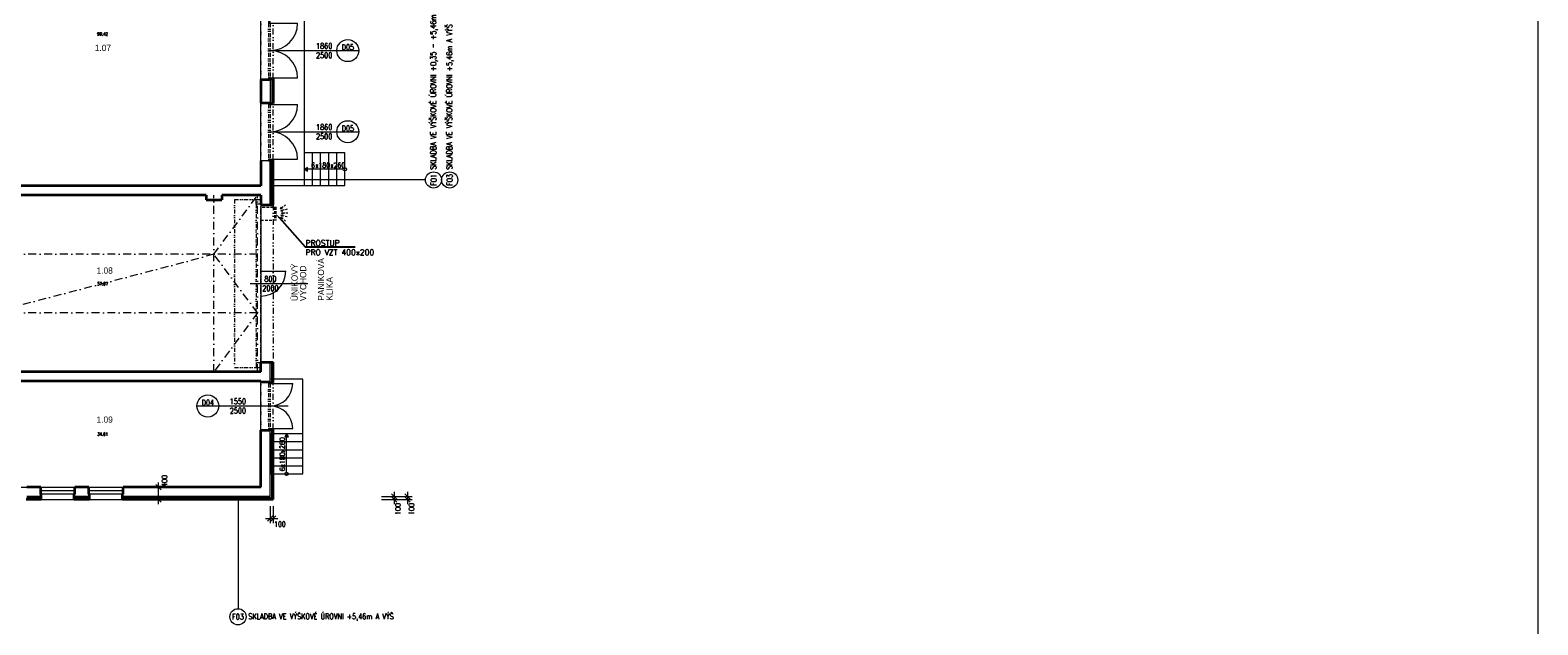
# Model space of a CAD drawing. Header units: millimetres. Extents: x -485339 to 350584, y -2181201 to -313328.
# Tile 58 of 115: x -67443 to -18968, y -1064608 to -1045492. Entities that reach past the tile are written whole.
import ezdxf
from ezdxf import colors
from ezdxf.entities.mleader import LeaderData, LeaderLine
from ezdxf.enums import TextEntityAlignment as Align
from ezdxf.math import Vec2, Vec3

# ---------------------------------------------------------------- set-up
doc = ezdxf.new("R2010")
doc.units = ezdxf.units.MM
doc.header["$LTSCALE"] = 10
for name, pattern in [('DASHDOT', [25.4, 12.7, -6.35, 0, -6.35]), ('DASHED', [19.05, 12.7, -6.35]), ('DĚLICÍ2', [15.875, 6.35, -3.175, 0, -3.175, 0, -3.175])]:
    doc.linetypes.add(name, pattern=pattern)
doc.layers.get('Defpoints').update_dxf_attribs({"color": 201})
for name, color, linetype, lineweight in [('1VZT', 150, 'DASHED', 18), ('N_dveře', 10, 'Continuous', 18), ('N_kóty', 10, 'Continuous', 18), ('N_popis', 10, 'Continuous', 18), ('N_popis_otvory', 10, 'Continuous', 18), ('N_čáry_nad', 10, 'DĚLICÍ2', 18), ('N_čáry_obrys', 10, 'Continuous', 35), ('N_čáry_obv.plášt', 212, 'Continuous', 18), ('N_čáry_plné', 10, 'Continuous', 18), ('PBŘ', 160, 'Continuous', 18), ('St__otvory_dveře', 40, 'Continuous', 18), ('St_otvory_okna', 40, 'Continuous', 18), ('St_plocha_místnosti', 250, 'Continuous', 18), ('St_popis', 250, 'Continuous', 18), ('St_čáry_nad', 250, 'DĚLICÍ2', 18), ('St_čáry_obrys', 5, 'Continuous', 35), ('St_čáry_osy', 250, 'DASHDOT', 18), ('St_čáry_plné', 250, 'Continuous', 18)]:
    doc.layers.add(name, color=color, linetype=linetype, lineweight=lineweight)
doc.layers.add('St_plocha_místn', color=140, linetype='Continuous', lineweight=18, plot=False)
doc.styles.add('Andy', font='txt')
doc.styles.get("Standard").update_dxf_attribs({"font": 'simplex.shx', "width": 0.8})
doc.linetypes.add('IZOLACE', pattern='A,0.0001,-0.1,[134,ltypeshp.shx,S=0.1,R=0,X=-0.1,Y=0],-0.2,[134,ltypeshp.shx,S=0.1,R=180,X=0.1,Y=0],-0.1', length=0.4001)
doc.dimstyles.new('stavebníM100', dxfattribs={"dimtxt": 165, "dimasz": 170, "dimexe": 150, "dimexo": 100, "dimgap": 30, "dimtad": 1, "dimdec": 0, "dimtxsty": 'Standard', "dimblk": 'OBLIQUE', "dimcen": -2.5, "dimdle": 150, "dimclrd": 256, "dimclre": 256, "dimclrt": 256, "dimadec": 4, "dimazin": 0, "dimtfac": 1, "dimtdec": 0, "dimtmove": 2, "dimatfit": 3, "dimldrblk": 'OBLIQUE', "dimfxl": 400, "dimfxlon": 1, "dimlwd": -1, "dimlwe": -1, "dimarcsym": 0})

# ---------------------------------------------------------------- blocks, each defined once
blk = doc.blocks.new('G$C2AB4A250')
at = {"layer": 'St__otvory_dveře', "color": 0, "ltscale": 2}
for points in [[(0, 0), (50, 0), (50, 50), (0, 50)], [(1810, 0), (1860, 0), (1860, 50), (1810, 50)]]:
    blk.add_lwpolyline(points, close=True, dxfattribs=at)
at = {"layer": 'St__otvory_dveře', "color": 0, "linetype": 'DĚLICÍ2', "ltscale": 2}
for points in [[(1810, 50), (50, 50)], [(1810, 0), (50, 0)]]:
    blk.add_lwpolyline(points, dxfattribs=at)
at = {"layer": 'St__otvory_dveře', "color": 0, "ltscale": 2}
for points in [[(50, 0), (50, -880)], [(1810, 0), (1810, -880)]]:
    blk.add_lwpolyline(points, dxfattribs=at)
for centre, start, end in [((50, 0), 270, 0), ((1810, 0), 180, 270)]:
    blk.add_arc(centre, 880, start, end, dxfattribs=at)
blk = doc.blocks.new('G$CB83B120F')
at = {"layer": 'St__otvory_dveře', "color": 0, "ltscale": 2}
for points in [[(0, 0), (50, 0), (50, 50), (0, 50)], [(1500, 0), (1550, 0), (1550, 50), (1500, 50)]]:
    blk.add_lwpolyline(points, close=True, dxfattribs=at)
at = {"layer": 'St__otvory_dveře', "color": 0, "linetype": 'DĚLICÍ2', "ltscale": 2}
for points in [[(1500, 50), (50, 50)], [(1500, 0), (50, 0)]]:
    blk.add_lwpolyline(points, dxfattribs=at)
at = {"layer": 'St__otvory_dveře', "color": 0, "ltscale": 2}
for points in [[(50, 0), (50, -725)], [(1500, 0), (1500, -725)]]:
    blk.add_lwpolyline(points, dxfattribs=at)
for centre, start, end in [((50, 0), 270, 0), ((1500, 0), 180, 270)]:
    blk.add_arc(centre, 725, start, end, dxfattribs=at)
blk = doc.blocks.new('_OBLIQUE')
at = {"color": 0, "linetype": 'ByBlock'}
blk.add_line((-0.5, -0.5), (0.5, 0.5), dxfattribs=at)
blk = doc.blocks.new('*D1340')
at = {"layer": 'Defpoints', "color": 0, "transparency": 16777216}
for p in [(-70205, -1060178), (-70205, -1060578), (-63314, -1060178)]:
    blk.add_point(p, dxfattribs=at)
at = {"layer": 'St_čáry_plné', "ltscale": 2, "transparency": 16777216}
for p, q in [((-63314, -1060728), (-63314, -1060028)), ((-63714, -1060178), (-63164, -1060178)), ((-63714, -1060578), (-63164, -1060578))]:
    blk.add_line(p, q, dxfattribs=at)
at = {"layer": 'St_čáry_plné', "linetype": 'ByBlock', "transparency": 16777216, "xscale": 170, "yscale": 170, "zscale": 170}
for p, rotation in [((-63314, -1060178), 90), ((-63314, -1060578), 270)]:
    blk.add_blockref('_OBLIQUE', p, dxfattribs=dict(at, rotation=rotation))
at = {"layer": 'St_čáry_plné', "transparency": 16777216, "insert": (-63126, -1059984), "char_height": 165, "attachment_point": 5, "rotation": 90}
blk.add_mtext('400', dxfattribs=at)
blk = doc.blocks.new('G$C058794BC')
at = {"layer": 'N_dveře', "linetype": 'DĚLICÍ2', "ltscale": 2}
for points in [[(-850, 2700), (-850, -2700)], [(-850, 2700), (-150, 2700)], [(-150, 2550), (-150, -2550)], [(0, -2550), (0, 2550)], [(-850, -2700), (-150, -2700)]]:
    blk.add_lwpolyline(points, dxfattribs=at)
at = {"layer": 'N_dveře'}
blk.add_lwpolyline([(0, 2550), (-150, 2550), (-150, 2700), (0, 2700)], close=True, dxfattribs=at)
at = {"layer": 'N_dveře', "linetype": 'DĚLICÍ2', "ltscale": 2}
blk.add_lwpolyline([(0, -2550), (-150, -2550), (-150, -2700), (0, -2700)], close=True, dxfattribs=at)
blk = doc.blocks.new('*D2359')
at = {"layer": 'Defpoints', "color": 0, "transparency": 16777216}
for p in [(-59725, -1060478), (-59625, -1060565), (-59625, -1061193)]:
    blk.add_point(p, dxfattribs=at)
at = {"layer": 'N_kóty', "transparency": 16777216}
for p, q in [((-59725, -1060793), (-59725, -1061343)), ((-59625, -1060793), (-59625, -1061343)), ((-59875, -1061193), (-59475, -1061193))]:
    blk.add_line(p, q, dxfattribs=at)
at = {"layer": 'N_kóty', "linetype": 'ByBlock', "transparency": 16777216, "xscale": 170, "yscale": 170, "zscale": 170, "rotation": 180}
blk.add_blockref('_OBLIQUE', (-59725, -1061193), dxfattribs=at)
at = {"layer": 'N_kóty', "linetype": 'ByBlock', "transparency": 16777216, "xscale": 170, "yscale": 170, "zscale": 170}
blk.add_blockref('_OBLIQUE', (-59625, -1061193), dxfattribs=at)
at = {"layer": 'N_kóty', "transparency": 16777216, "insert": (-59414, -1061370), "char_height": 165, "attachment_point": 5}
blk.add_mtext('100', dxfattribs=at)
blk = doc.blocks.new('*D2363')
at = {"layer": 'Defpoints', "color": 0, "transparency": 16777216}
for p in [(-59725, -1060478), (-59725, -1060578), (-55744, -1060578)]:
    blk.add_point(p, dxfattribs=at)
at = {"layer": 'N_kóty', "transparency": 16777216}
for p, q in [((-56144, -1060478), (-55594, -1060478)), ((-56144, -1060578), (-55594, -1060578)), ((-55744, -1060328), (-55744, -1060728))]:
    blk.add_line(p, q, dxfattribs=at)
at = {"layer": 'N_kóty', "linetype": 'ByBlock', "transparency": 16777216, "xscale": 170, "yscale": 170, "zscale": 170}
for p, rotation in [((-55744, -1060478), 90), ((-55744, -1060578), 270)]:
    blk.add_blockref('_OBLIQUE', p, dxfattribs=dict(at, rotation=rotation))
at = {"layer": 'N_kóty', "transparency": 16777216, "insert": (-55619, -1060884), "char_height": 165, "attachment_point": 5, "rotation": 90}
blk.add_mtext('100', dxfattribs=at)
blk = doc.blocks.new('*D2364')
at = {"layer": 'Defpoints', "color": 0, "transparency": 16777216}
for p in [(-59291, -1060478), (-59291, -1060578), (-55309, -1060578)]:
    blk.add_point(p, dxfattribs=at)
at = {"layer": 'N_kóty', "transparency": 16777216}
for p, q in [((-55709, -1060478), (-55159, -1060478)), ((-55709, -1060578), (-55159, -1060578)), ((-55309, -1060328), (-55309, -1060728))]:
    blk.add_line(p, q, dxfattribs=at)
at = {"layer": 'N_kóty', "linetype": 'ByBlock', "transparency": 16777216, "xscale": 170, "yscale": 170, "zscale": 170}
for p, rotation in [((-55309, -1060478), 90), ((-55309, -1060578), 270)]:
    blk.add_blockref('_OBLIQUE', p, dxfattribs=dict(at, rotation=rotation))
at = {"layer": 'N_kóty', "transparency": 16777216, "insert": (-55184, -1060884), "char_height": 165, "attachment_point": 5, "rotation": 90}
blk.add_mtext('100', dxfattribs=at)
blk = doc.blocks.new('fvdfv')
at = {"layer": '1VZT', "ltscale": 0.5}
for p, q in [((-210348, 270616), (-210184, 270492)), ((-210184, 270492), (-210247, 270512)), ((-210184, 270492), (-210220, 270547)), ((-210420, 270358), (-210215, 270358)), ((-210395, 270483), (-210198, 270424)), ((-210395, 270232), (-210198, 270290)), ((-210348, 270099), (-210184, 270223)), ((-210215, 270358), (-210277, 270380)), ((-210215, 270358), (-210277, 270336)), ((-210198, 270424), (-210264, 270421)), ((-210198, 270290), (-210264, 270294)), ((-210198, 270424), (-210251, 270463)), ((-210198, 270290), (-210251, 270251)), ((-210184, 270223), (-210247, 270203)), ((-210184, 270223), (-210220, 270167))]:
    blk.add_line(p, q, dxfattribs=at)

msp = doc.modelspace()

# ---------------------------------------------------------------- linework, layer by layer
at = {"layer": '1VZT', "ltscale": 0.7}
for p, q in [((-59624.9, -1051197.7), (-60024.9, -1051197.7)), ((-59585.8, -1051176.3), (-59585.8, -1051613.6)), ((-59546.8, -1051176.3), (-59546.8, -1051613.6)), ((-60024.9, -1051598), (-59624.9, -1051598))]:
    msp.add_line(p, q, dxfattribs=at)
at = {"layer": 'N_dveře'}
for points in [[(-60024.9, -1053237.6), (-59224.9, -1053237.6)], [(-60024.9, -1053237.6), (-60024.9, -1054037.6)]]:
    msp.add_lwpolyline(points, dxfattribs=at)
msp.add_arc((-60024.9, -1053237.6), 800, 270, 0, dxfattribs=at)
at = {"layer": 'N_popis'}
for points in [[(-54733.5, -1050306.4), (-59724.9, -1050306.4)], [(-60746.8, -1064088.1), (-60746.8, -1060477.6)]]:
    msp.add_lwpolyline(points, dxfattribs=at)
for centre in [(-54473.6, -1050306.4), (-53953.8, -1050306.4), (-60759.6, -1064347.7)]:
    msp.add_circle(centre, 259.9, dxfattribs=at)
at = {"layer": 'N_popis_otvory'}
for points in [[(-59774.9, -1046147.6), (-57584.3, -1046147.6)], [(-59774.9, -1048757.6), (-57584.3, -1048757.6)], [(-60368.7, -1053637.6), (-58512.1, -1053637.6)], [(-61376.1, -1057572.6), (-59152.3, -1057572.6)]]:
    msp.add_lwpolyline(points, dxfattribs=at)
for centre in [(-57229.7, -1046147.6), (-57229.7, -1048757.6), (-61730.7, -1057572.6)]:
    msp.add_circle(centre, 354.6, dxfattribs=at)
at = {"layer": 'N_čáry_nad', "ltscale": 3}
for points in [[(-59624.9, -1047057.6), (-59624.9, -1045237.6)], [(-59624.9, -1049667.6), (-59624.9, -1047847.6)], [(-59624.9, -1051087.6), (-59624.9, -1056187.6)], [(-59624.9, -1058327.6), (-59624.9, -1056817.6)]]:
    msp.add_lwpolyline(points, dxfattribs=at)
at = {"layer": 'N_čáry_obrys', "ltscale": 2}
for p, q in [((-59624.9, -1047057.6), (-59624.9, -1047847.6)), ((-59624.9, -1051107.6), (-59624.9, -1049667.6)), ((-59624.9, -1056817.6), (-59624.9, -1056167.6))]:
    msp.add_line(p, q, dxfattribs=at)
at = {"layer": 'N_čáry_obrys'}
for points in [[(-59724.9, -1047057.6), (-59624.9, -1047057.6)], [(-59724.9, -1047847.6), (-59624.9, -1047847.6)], [(-59724.9, -1049667.6), (-59624.9, -1049667.6)], [(-60024.9, -1051107.6), (-59624.9, -1051107.6)], [(-60024.9, -1056167.6), (-59624.9, -1056167.6)], [(-59724.9, -1056817.6), (-59624.9, -1056817.6)], [(-59724.9, -1058327.6), (-59624.9, -1058327.6)]]:
    msp.add_lwpolyline(points, dxfattribs=at)
at = {"layer": 'N_čáry_obrys', "ltscale": 2}
for points in [[(-59624.9, -1060577.6), (-59624.9, -1058327.6)], [(-67084.9, -1060577.6), (-67574.9, -1060577.6)], [(-67084.9, -1060577.6), (-67084.9, -1060402.6)], [(-66024.9, -1060577.6), (-66024.9, -1060402.6)], [(-65534.9, -1060577.6), (-66024.9, -1060577.6)], [(-65534.9, -1060577.6), (-65534.9, -1060402.6)], [(-64474.9, -1060577.6), (-64474.9, -1060402.6)], [(-59624.9, -1060577.6), (-64474.9, -1060577.6)]]:
    msp.add_lwpolyline(points, dxfattribs=at)
at = {"layer": 'N_čáry_obv.plášt', "linetype": 'IZOLACE', "ltscale": 10}
for p, q in [((-59674.9, -1047057.6), (-59674.9, -1047847.6)), ((-59674.9, -1051087.6), (-59674.9, -1049667.6)), ((-59674.9, -1056817.6), (-59674.9, -1056187.6))]:
    msp.add_line(p, q, dxfattribs=at)
at = {"layer": 'N_čáry_obv.plášt', "linetype": 'IZOLACE', "ltscale": 2}
msp.add_line((-59624.9, -1056177.6), (-60024.9, -1056177.6), dxfattribs=at)
for points in [[(-60024.9, -1051097.6), (-59624.9, -1051097.6)], [(-67094.9, -1060577.6), (-67094.9, -1060402.6)], [(-66014.9, -1060577.6), (-66014.9, -1060402.6)], [(-65544.9, -1060577.6), (-65544.9, -1060402.6)], [(-64464.9, -1060577.6), (-64464.9, -1060402.6)]]:
    msp.add_lwpolyline(points, dxfattribs=at)
at = {"layer": 'N_čáry_obv.plášt', "linetype": 'IZOLACE', "ltscale": 10}
for points in [[(-59674.9, -1060527.6), (-59674.9, -1058327.6)], [(-67104.9, -1060527.6), (-67554.9, -1060527.6)], [(-65554.9, -1060527.6), (-66004.9, -1060527.6)], [(-59674.9, -1060527.6), (-64454.9, -1060527.6)]]:
    msp.add_lwpolyline(points, dxfattribs=at)
at = {"layer": 'N_čáry_plné'}
for points in [[(-57584.3, -1046147.6), (-56875.1, -1046147.6)], [(-57584.3, -1048757.6), (-56875.1, -1048757.6)], [(-62085.3, -1057572.6), (-61376.1, -1057572.6)]]:
    msp.add_lwpolyline(points, dxfattribs=at)
at = {"layer": 'N_čáry_plné', "ltscale": 2}
for points in [[(-67084.9, -1060577.6), (-66004.9, -1060577.6)], [(-65534.9, -1060577.6), (-64474.9, -1060577.6)]]:
    msp.add_lwpolyline(points, dxfattribs=at)
at = {"layer": 'PBŘ', "lineweight": 18}
msp.add_lwpolyline([(-156623.8, -985051.3), (-18967.9, -985051.3), (-18967.9, -1071872.2), (-156623.8, -1071872.2)], close=True, dxfattribs=at)
at = {"layer": 'St_otvory_okna', "ltscale": 2}
for points in [[(-66004.9, -1060302.6), (-67104.9, -1060302.6)], [(-66004.9, -1060402.6), (-67104.9, -1060402.6)], [(-64454.9, -1060302.6), (-65554.9, -1060302.6)], [(-64454.9, -1060402.6), (-65554.9, -1060402.6)]]:
    msp.add_lwpolyline(points, dxfattribs=at)
at = {"layer": 'St_plocha_místn'}
for points in [[(-70204.9, -1050497.6), (-60024.9, -1050497.6), (-60024.9, -1040717.6), (-61284.9, -1040717.6), (-61284.9, -1040867.6), (-61784.9, -1040867.6), (-61784.9, -1040717.6), (-68289.1, -1040717.6), (-68289.1, -1040846.2), (-68789.1, -1040867.6), (-68789.1, -1040717.6), (-70204.9, -1040717.6)], [(-60024.9, -1056477.6), (-70204.9, -1056477.6), (-70204.9, -1050797.6), (-68790.1, -1050797.6), (-68790.1, -1050947.6), (-68290.1, -1050947.6), (-68290.1, -1050797.6), (-61784.9, -1050797.6), (-61784.9, -1050947.6), (-61284.9, -1050947.6), (-61284.9, -1050797.6), (-60024.9, -1050797.6)], [(-70204.9, -1060177.6), (-60024.9, -1060177.6), (-60024.9, -1056777.6), (-70204.9, -1056777.6)]]:
    msp.add_lwpolyline(points, close=True, dxfattribs=at)
at = {"layer": 'St_čáry_nad', "ltscale": 2}
for points in [[(-60024.9, -1047077.6), (-60024.9, -1045217.6)], [(-60024.9, -1049687.6), (-60024.9, -1047827.6)], [(-60024.9, -1051087.6), (-60024.9, -1056187.6)], [(-60024.9, -1058347.6), (-60024.9, -1056797.6)]]:
    msp.add_lwpolyline(points, dxfattribs=at)
at = {"layer": 'St_čáry_obrys', "ltscale": 2}
for p, q in [((-60024.9, -1049687.6), (-60024.9, -1050497.6)), ((-60024.9, -1050797.6), (-60024.9, -1051087.6)), ((-60024.9, -1056477.6), (-60024.9, -1056187.6))]:
    msp.add_line(p, q, dxfattribs=at)
for points in [[(-60024.9, -1047077.6), (-59724.9, -1047077.6)], [(-60024.9, -1047077.6), (-60024.9, -1047827.6)], [(-60024.9, -1047827.6), (-59724.9, -1047827.6)], [(-60024.9, -1050497.6), (-70204.9, -1050497.6)], [(-61784.9, -1050797.6), (-68290.1, -1050797.6)], [(-61784.9, -1050797.6), (-61784.9, -1050947.6)], [(-61784.9, -1050947.6), (-61284.9, -1050947.6)], [(-60024.9, -1050797.6), (-61284.9, -1050797.6)], [(-61284.9, -1050797.6), (-61284.9, -1050947.6)], [(-60024.9, -1056477.6), (-70204.9, -1056477.6)], [(-60024.9, -1056777.6), (-70204.9, -1056777.6)], [(-60024.9, -1056797.6), (-60024.9, -1056777.6)], [(-60024.9, -1056797.6), (-59724.9, -1056797.6)], [(-60024.9, -1060177.6), (-60024.9, -1058347.6)], [(-60024.9, -1058347.6), (-59724.9, -1058347.6)], [(-67104.9, -1060177.6), (-67554.9, -1060177.6)], [(-67104.9, -1060402.6), (-67104.9, -1060177.6)], [(-65554.9, -1060177.6), (-66004.9, -1060177.6)], [(-66004.9, -1060402.6), (-66004.9, -1060177.6)], [(-65554.9, -1060402.6), (-65554.9, -1060177.6)], [(-60024.9, -1060177.6), (-64454.9, -1060177.6)], [(-64454.9, -1060402.6), (-64454.9, -1060177.6)]]:
    msp.add_lwpolyline(points, dxfattribs=at)
at = {"layer": 'St_čáry_osy', "ltscale": 2}
for points in [[(-61534.9, -1056477.6), (-61534.9, -1050797.6)], [(-60134.9, -1054577.6), (-61534.9, -1052697.6), (-60134.9, -1050797.6)], [(-60134.9, -1056477.6), (-60134.9, -1050797.6)], [(-60134.9, -1052697.6), (-70094.9, -1052697.6)], [(-61534.9, -1052697.6), (-68694.9, -1054577.6)], [(-60134.9, -1054577.6), (-70094.9, -1054577.6)], [(-60134.9, -1054577.6), (-61534.9, -1056477.6)]]:
    msp.add_lwpolyline(points, dxfattribs=at)
at = {"layer": 'St_čáry_plné', "ltscale": 2}
for p, q in [((-59724.9, -1049687.6), (-59724.9, -1051087.6)), ((-59724.9, -1056187.6), (-60024.9, -1056187.6)), ((-59724.9, -1056797.6), (-59724.9, -1056187.6)), ((-58674.9, -1056707.6), (-59724.9, -1056707.6)), ((-58674.9, -1058457.6), (-58674.9, -1056707.6)), ((-59724.9, -1058457.6), (-58674.9, -1058457.6))]:
    msp.add_line(p, q, dxfattribs=at)
for points in [[(-59724.9, -1050487.6), (-58624.9, -1050487.6), (-58624.9, -1042057.6)], [(-59724.9, -1047077.6), (-59724.9, -1047827.6)], [(-58624.9, -1050487.6), (-58364.9, -1050487.6), (-58364.9, -1049437.6), (-58624.9, -1049437.6)], [(-58364.9, -1050487.6), (-58104.9, -1050487.6), (-58104.9, -1049437.6), (-58364.9, -1049437.6)], [(-58104.9, -1050487.6), (-57844.9, -1050487.6), (-57844.9, -1049437.6), (-58104.9, -1049437.6)], [(-57844.9, -1050487.6), (-57584.9, -1050487.6), (-57584.9, -1049437.6), (-57844.9, -1049437.6)], [(-57584.9, -1050487.6), (-57324.9, -1050487.6), (-57324.9, -1049437.6), (-57584.9, -1049437.6)], [(-59724.9, -1051087.6), (-59724.9, -1049687.6), (-60024.9, -1049687.6)], [(-57379.5, -1049962.6), (-58624.9, -1049962.6)], [(-60024.9, -1051087.6), (-59724.9, -1051087.6)], [(-59724.9, -1060477.6), (-59724.9, -1058347.6)], [(-59724.9, -1058457.6), (-59724.9, -1058717.6), (-58674.9, -1058717.6), (-58674.9, -1058457.6)], [(-59199.9, -1059703.1), (-59199.9, -1058457.6)], [(-59724.9, -1058717.6), (-59724.9, -1058977.6), (-58674.9, -1058977.6), (-58674.9, -1058717.6)], [(-59724.9, -1058977.6), (-59724.9, -1059237.6), (-58674.9, -1059237.6), (-58674.9, -1058977.6)], [(-59724.9, -1059237.6), (-59724.9, -1059497.6), (-58674.9, -1059497.6), (-58674.9, -1059237.6)], [(-59724.9, -1059497.6), (-59724.9, -1059757.6), (-58674.9, -1059757.6), (-58674.9, -1059497.6)], [(-67104.9, -1060477.6), (-67554.9, -1060477.6)], [(-67104.9, -1060177.6), (-66004.9, -1060177.6)], [(-67104.9, -1060577.6), (-67104.9, -1060402.6)], [(-66004.9, -1060577.6), (-66004.9, -1060402.6)], [(-65554.9, -1060477.6), (-66004.9, -1060477.6)], [(-65554.9, -1060177.6), (-64454.9, -1060177.6)], [(-65554.9, -1060577.6), (-65554.9, -1060402.6)], [(-64454.9, -1060577.6), (-64454.9, -1060402.6)], [(-59724.9, -1060477.6), (-64454.9, -1060477.6)]]:
    msp.add_lwpolyline(points, dxfattribs=at)
for points in [[(-58624.9, -1049962.6), (-58523.4, -1050021.2), (-58523.4, -1049904.1)], [(-59199.9, -1058457.6), (-59258.5, -1058559.1), (-59141.3, -1058559.1)]]:
    msp.add_lwpolyline(points, close=True, dxfattribs=at)
for centre in [(-57324.9, -1049962.6), (-59199.9, -1059757.6)]:
    msp.add_circle(centre, 54.6, dxfattribs=at)

# ---------------------------------------------------------------- block references
at = {"layer": '1VZT', "rotation": 180}
msp.add_blockref('fvdfv', (-269578.5, -781012.3), dxfattribs=at)
at = {"layer": 'N_dveře', "ltscale": 2, "rotation": 90}
for name, p in [('G$C2AB4A250', (-59724.9, -1047077.6)), ('G$C2AB4A250', (-59724.9, -1049687.6)), ('G$CB83B120F', (-59724.9, -1058347.6))]:
    msp.add_blockref(name, p, dxfattribs=at)
at = {"layer": 'N_dveře'}
msp.add_blockref('G$C058794BC', (-60024.9, -1053637.6), dxfattribs=at)

# ---------------------------------------------------------------- texts
at = {"layer": 'N_popis', "width": 0.8}
for s, p in [('SKLADBA VE VÝŠKOVÉ ÚROVNI +0,35 - +5,46m ', (-54394.2, -1049976.3)), ('SKLADBA VE VÝŠKOVÉ ÚROVNI +5,46m A VÝŠ', (-53874.4, -1049976.3))]:
    msp.add_text(s, height=180, rotation=90, dxfattribs=at).set_placement(p)
for s, p in [('F01', (-54473.6, -1050306.4)), ('F03', (-53953.8, -1050306.4))]:
    msp.add_text(s, height=180, rotation=90, dxfattribs=at).set_placement(p, align=Align.MIDDLE_CENTER)
msp.add_text('F03', height=180, dxfattribs=at).set_placement((-60759.6, -1064347.7), align=Align.MIDDLE_CENTER)
msp.add_text('SKLADBA VE VÝŠKOVÉ ÚROVNI +5,46m A VÝŠ', height=180, dxfattribs=at).set_placement((-60429.5, -1064427.1))
at = {"layer": 'N_popis_otvory', "width": 0.8}
for s, p in [('D05', (-57229.7, -1046039.8)), ('D05', (-57229.7, -1048649.8)), ('D04', (-61730.7, -1057464.8))]:
    msp.add_text(s, height=180, dxfattribs=at).set_placement(p, align=Align.MIDDLE_CENTER)
at = {"layer": 'N_popis_otvory', "char_height": 180, "width": 1342.526, "attachment_point": 5}
for s, insert in [('1860\\P2500', (-57990.8, -1046147.6)), ('1860\\P2500', (-57990.8, -1048757.6)), ('800\\P2000', (-59717.5, -1053637.6)), ('1550\\P2500', (-60765.2, -1057572.6))]:
    msp.add_mtext(s, dxfattribs=dict(at, insert=insert))
at = {"layer": 'PBŘ', "ltscale": 2, "style": 'Andy'}
for s, p in [('PANIKOVÁ', (-57992.9, -1054186.4)), ('ÚNIKOVÝ', (-58841.5, -1054201.4)), ('VÝCHOD', (-58567.6, -1054201.4)), ('KLIKA', (-57719.1, -1054186.4))]:
    msp.add_text(s, height=200, rotation=90, dxfattribs=at).set_placement(p)
at = {"layer": 'St_plocha_místn', "width": 0.8}
for s, p in [('99.42', (-65115.2, -1045614.6)), ('57.67', (-65115.1, -1053644.8)), ('34.61', (-65114.9, -1058477.6))]:
    msp.add_text(s, height=100, dxfattribs=at).set_placement(p, align=Align.MIDDLE_CENTER)
at = {"layer": 'St_plocha_místnosti', "ltscale": 2, "style": 'Andy'}
for s, p in [('1.07', (-65365.7, -1046162.8)), ('1.08', (-65306.9, -1053319.3)), ('1.09', (-65306.9, -1058111.1))]:
    msp.add_text(s, height=200, dxfattribs=at).set_placement(p)
at = {"layer": 'St_popis', "ltscale": 2, "width": 0.8}
msp.add_text('6x180x260', height=165, dxfattribs=at).set_placement((-58408.1, -1049918))
msp.add_text('6x180x260', height=165, rotation=90, dxfattribs=at).set_placement((-59253.9, -1059670.6))

# ---------------------------------------------------------------- dimensions: what is measured, and where the dimension line sits
at = {"layer": 'N_kóty'}
dim = msp.add_linear_dim(base=(-59624.9, -1061192.8), p1=(-59724.9, -1060477.6), p2=(-59624.9, -1060565.2), dimstyle='stavebníM100', dxfattribs=at)
dim.commit()
dim.dimension.update_dxf_attribs({"geometry": '*D2359', "text_midpoint": (-59414.2, -1061370.1), "dimtype": 160})
for base, p1, p2, picture, middle in [((-55743.6, -1060577.6), (-59724.9, -1060477.6), (-59724.9, -1060577.6), '*D2363', (-55618.7, -1060883.8)), ((-55309.3, -1060577.6), (-59290.6, -1060477.6), (-59290.6, -1060577.6), '*D2364', (-55184.5, -1060883.8))]:
    dim = msp.add_linear_dim(base=base, p1=p1, p2=p2, angle=90, dimstyle='stavebníM100', dxfattribs=at)
    dim.commit()
    dim.dimension.update_dxf_attribs({"geometry": picture, "text_midpoint": middle, "dimtype": 160})
at = {"layer": 'St_čáry_plné', "ltscale": 2}
dim = msp.add_linear_dim(base=(-63313.9, -1060177.6), p1=(-70204.9, -1060577.6), p2=(-70204.9, -1060177.6), angle=90, dimstyle='stavebníM100', dxfattribs=at)
dim.commit()
dim.dimension.update_dxf_attribs({"geometry": '*D1340', "text_midpoint": (-63125.9, -1059984.4), "dimtype": 160})

# ---------------------------------------------------------------- leaders
at = {"layer": 'N_popis'}
ml = msp.add_multileader_mtext('Standard', dxfattribs=at)
ml.set_content('{\\W1;\\A1;\\H1.00002x;\\C256;PROSTUP \\PPRO VZT 400x200}', color=256)
ml.set_leader_properties()
ml.build(insert=Vec2(0, 0))
ml.multileader.update_dxf_attribs({"text_left_attachment_type": 6, "text_right_attachment_type": 6, "arrow_head_size": 180})
ctx = ml.context
ctx.base_point, ctx.char_height, ctx.arrow_head_size, ctx.plane_origin = Vec3(-58595.7, -1052460), 180, 180, Vec3(-57805.4, -1051523)
ctx.left_attachment, ctx.right_attachment = 6, 6
notes = []
notes.append((ctx, [(0, (1, 1, 0), (-58603.7, -1052460), (1, 0), 8, [(0, [(-59546.8, -1051394.9)], 0, [])])]))
ctx.mtext.insert, ctx.mtext.rotation, ctx.mtext.flow_direction = Vec3(-58593.7, -1052244), 6.2831853, 5
for ctx, leaders in notes:
    for number, flags, end, landing, length, lines in leaders:
        leader = LeaderData()
        leader.index, (leader.has_last_leader_line, leader.has_dogleg_vector, leader.attachment_direction) = number, flags
        leader.last_leader_point, leader.dogleg_vector, leader.dogleg_length = Vec3(end), Vec3(landing), length
        for number, points, colour, breaks in lines:
            line = LeaderLine()
            line.index, line.vertices, line.color, line.breaks = number, Vec3.list(points), colors.encode_raw_color(colour), breaks
            leader.lines.append(line)
        ctx.leaders.append(leader)

doc.saveas('drawing.dxf')
